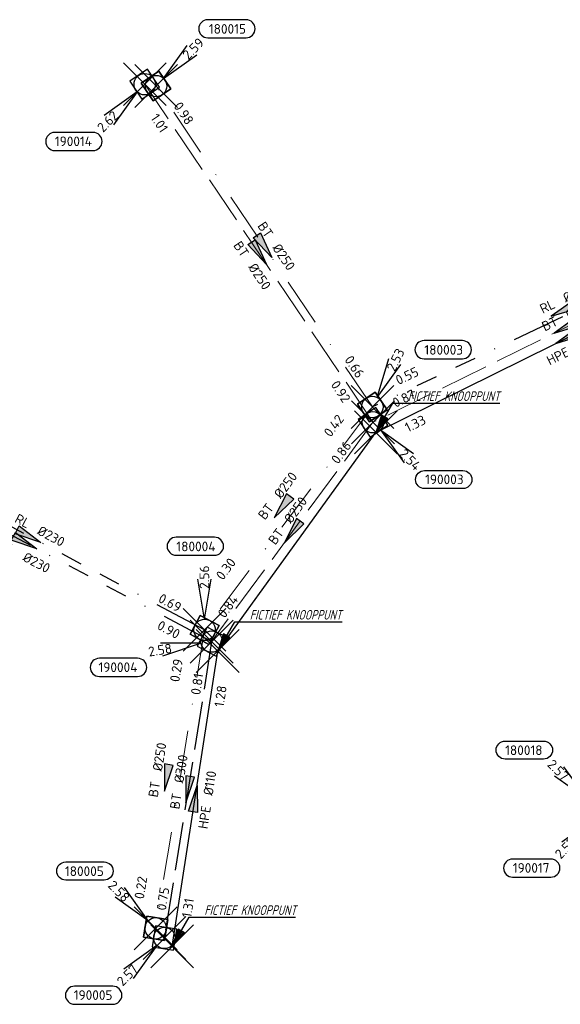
# Model space of a CAD drawing. Header units: metres. Extents: x 153343 to 157271, y 461673 to 467005.
# Tile 102 of 191: x 153905 to 153981, y 465613 to 465751. Entities that reach past the tile are written whole.
import ezdxf
from ezdxf.enums import TextEntityAlignment as Align
from ezdxf.lldxf.tags import DXFTag

# ---------------------------------------------------------------- set-up
doc = ezdxf.new("R2010")
doc.units = ezdxf.units.M
doc.header["$LTSCALE"] = 0.75
doc.header["$PDMODE"] = 3
doc.header["$PDSIZE"] = 3
for name, pattern in [('RI-HWA_BETON', [11.4, 9, -2.4]), ('RI-RELINEN', [38, 10, -4, 0, -4, 4, -4, 4, -4, 0, -4]), ('RI-VWA_BETON', [19, 9, -5, 0, -5])]:
    doc.linetypes.add(name, pattern=pattern)
doc.layers.get('0').update_dxf_attribs({"lineweight": 25})
doc.layers.get('defpoints').update_dxf_attribs({"lineweight": 25})
for name, color, linetype in [('B-OI-RI-AANPIJLING', 1, 'Continuous'), ('B-OI-RI-HWA_PUTNUMMER-S @ 0.75', 151, 'Continuous'), ('B-OI-RI-HWA_TRANSPORTLEIDING_B+RELINED_230-G', 151, 'RI-RELINEN'), ('B-OI-RI-HWA_TRANSPORTLEIDING_BETON_300-G', 151, 'RI-HWA_BETON'), ('B-OI-RI-PERSLEIDING_TRANSPORTLEIDING_HPE_110-G', 210, 'RI-PERS'), ('B-OI-RI-VWA_PUTNUMMER-S @ 0.75', 33, 'Continuous'), ('B-OI-RI-VWA_TRANSPORTLEIDING_B+RELINED_230-G', 33, 'RI-RELINEN'), ('fictief knooppunt', 7, 'Continuous')]:
    doc.layers.add(name, color=color, linetype=linetype)
for name, color, linetype, lineweight in [('B-OI-RI-HWA_RIOOLPUT_INSPECTIEPUT-S', 151, 'Continuous', 25), ('B-OI-RI-HWA_STROOMRICHTING-S @ 0.75', 151, 'Continuous', 25), ('B-OI-RI-HWA_TRANSPORTLEIDING_BETON_250-G', 151, 'RI-HWA_BETON', 18), ('B-OI-RI-VWA_RIOOLPUT_INSPECTIEPUT_BETON-S', 33, 'Continuous', 25), ('B-OI-RI-VWA_STROOMRICHTING-S @ 0.75', 33, 'Continuous', 25), ('B-OI-RI-VWA_TRANSPORTLEIDING_BETON_250-G', 33, 'RI-VWA_BETON', 18), ('N-OI-RI-BIJZONDERDERHEDEN-T18', 134, 'Continuous', 18)]:
    doc.layers.add(name, color=color, linetype=linetype, lineweight=lineweight)
doc.layers.add('inspectieput', color=7, linetype='Continuous', plot=False)
doc.styles.add('NLCS-ISO', font='isocpeur.ttf')
doc.styles.add('NLCS-ISO-M750-T18_CURSIEF', font='NLCS-ISO.ttf', dxfattribs={"oblique": 15, "height": 1.35})
doc.styles.get("Standard").update_dxf_attribs({"font": 'txt.shx'})
tags = doc.linetypes.add('RI-PERS', pattern='A,7,-2,["P",Standard,S=1.8,R=0,X=-0.5,Y=-0.9],-2,7,-2,[102,NLCS.SHX,S=1,R=180,X=0,Y=0],-2', length=22).pattern_tags.tags
tags[6] = DXFTag(74, 10)

# ---------------------------------------------------------------- blocks, each defined once
blk = doc.blocks.new('*U150')
at = {"ltscale": 0.1}
blk.add_hatch(color=256, dxfattribs=at).paths.add_polyline_path([(2.5, 0), (-2.5, -0.83), (-2.5, 0.83)])
at = {"ltscale": 0.1, "flags": 128}
blk.add_lwpolyline([(2.5, 0), (-2.5, -0.83), (-2.5, 0.83)], close=True, dxfattribs=at)
at = {"ltscale": 0.1, "style": 'NLCS-ISO'}
for tag, p in [('BOBL', (-30.11, -3.24)), ('MAT', (-1, -3.74))]:
    blk.add_attdef(tag, text='', height=1.8, dxfattribs=at).set_placement(p, align=Align.BOTTOM_RIGHT)
for tag, p in [('DIA', (1, -3.74)), ('BOBR', (29.17, -3.23))]:
    blk.add_attdef(tag, text='', height=1.8, dxfattribs=at).set_placement(p, align=Align.BOTTOM_LEFT)
at = {"layer": 'defpoints', "ltscale": 0.1, "style": 'NLCS-ISO', "flags": 1}
blk.add_attdef('JVA', text='', height=1.8, dxfattribs=at).set_placement((0, -1), align=Align.TOP_CENTER)
blk = doc.blocks.new('*U151')
at = {"ltscale": 0.1}
blk.add_hatch(color=256, dxfattribs=at).paths.add_polyline_path([(-2.5, 0), (2.5, -0.83), (2.5, 0.83)])
at = {"ltscale": 0.1, "flags": 128}
blk.add_lwpolyline([(-2.5, 0), (2.5, -0.83), (2.5, 0.83)], close=True, dxfattribs=at)
at = {"ltscale": 0.1, "style": 'NLCS-ISO'}
for tag, p in [('BOBL', (-18.68, 0)), ('MAT', (-1, 0.5))]:
    blk.add_attdef(tag, text='', height=1.8, dxfattribs=at).set_placement(p, align=Align.BOTTOM_RIGHT)
for tag, p in [('DIA', (1, 0.5)), ('BOBR', (17.74, 0))]:
    blk.add_attdef(tag, text='', height=1.8, dxfattribs=at).set_placement(p, align=Align.BOTTOM_LEFT)
at = {"layer": 'defpoints', "ltscale": 0.1, "style": 'NLCS-ISO', "flags": 1}
blk.add_attdef('JVA', text='', height=1.8, dxfattribs=at).set_placement((0, -1), align=Align.TOP_CENTER)
blk = doc.blocks.new('*U152')
at = {"ltscale": 0.1}
blk.add_hatch(color=256, dxfattribs=at).paths.add_polyline_path([(2.5, 0), (-2.5, -0.83), (-2.5, 0.83)])
at = {"ltscale": 0.1, "flags": 128}
blk.add_lwpolyline([(2.5, 0), (-2.5, -0.83), (-2.5, 0.83)], close=True, dxfattribs=at)
at = {"ltscale": 0.1, "style": 'NLCS-ISO'}
for tag, p in [('BOBL', (-28.76, -3.24)), ('MAT', (-1, -3.74))]:
    blk.add_attdef(tag, text='', height=1.8, dxfattribs=at).set_placement(p, align=Align.BOTTOM_RIGHT)
for tag, p in [('DIA', (1, -3.74)), ('BOBR', (27.81, -3.23))]:
    blk.add_attdef(tag, text='', height=1.8, dxfattribs=at).set_placement(p, align=Align.BOTTOM_LEFT)
at = {"layer": 'defpoints', "ltscale": 0.1, "style": 'NLCS-ISO', "flags": 1}
blk.add_attdef('JVA', text='', height=1.8, dxfattribs=at).set_placement((0, -1), align=Align.TOP_CENTER)
blk = doc.blocks.new('*U153')
at = {"ltscale": 0.1}
blk.add_hatch(color=256, dxfattribs=at).paths.add_polyline_path([(-2.5, 0), (2.5, -0.83), (2.5, 0.83)])
at = {"ltscale": 0.1, "flags": 128}
blk.add_lwpolyline([(-2.5, 0), (2.5, -0.83), (2.5, 0.83)], close=True, dxfattribs=at)
at = {"ltscale": 0.1, "style": 'NLCS-ISO'}
for tag, p in [('BOBL', (-16.1, 0)), ('MAT', (-1, 0.5))]:
    blk.add_attdef(tag, text='', height=1.8, dxfattribs=at).set_placement(p, align=Align.BOTTOM_RIGHT)
for tag, p in [('DIA', (1, 0.5)), ('BOBR', (15.15, 0))]:
    blk.add_attdef(tag, text='', height=1.8, dxfattribs=at).set_placement(p, align=Align.BOTTOM_LEFT)
at = {"layer": 'defpoints', "ltscale": 0.1, "style": 'NLCS-ISO', "flags": 1}
blk.add_attdef('JVA', text='', height=1.8, dxfattribs=at).set_placement((0, -1), align=Align.TOP_CENTER)
blk = doc.blocks.new('*U144')
at = {"ltscale": 0.1}
blk.add_hatch(color=256, dxfattribs=at).paths.add_polyline_path([(-2.5, 0), (2.5, -0.83), (2.5, 0.83)])
at = {"ltscale": 0.1, "flags": 128}
blk.add_lwpolyline([(-2.5, 0), (2.5, -0.83), (2.5, 0.83)], close=True, dxfattribs=at)
at = {"ltscale": 0.1, "style": 'NLCS-ISO'}
for tag, p in [('BOBL', (-30.9, 0)), ('MAT', (-1, 0.5))]:
    blk.add_attdef(tag, text='', height=1.8, dxfattribs=at).set_placement(p, align=Align.BOTTOM_RIGHT)
for tag, p in [('DIA', (1, 0.5)), ('BOBR', (29.95, -0.01))]:
    blk.add_attdef(tag, text='', height=1.8, dxfattribs=at).set_placement(p, align=Align.BOTTOM_LEFT)
at = {"layer": 'defpoints', "ltscale": 0.1, "style": 'NLCS-ISO', "flags": 1}
blk.add_attdef('JVA', text='', height=1.8, dxfattribs=at).set_placement((0, -1), align=Align.TOP_CENTER)
blk = doc.blocks.new('*U167')
at = {"ltscale": 0.1}
blk.add_hatch(color=256, dxfattribs=at).paths.add_polyline_path([(-2.5, 0), (2.5, -0.83), (2.5, 0.83)])
at = {"ltscale": 0.1, "flags": 128}
blk.add_lwpolyline([(-2.5, 0), (2.5, -0.83), (2.5, 0.83)], close=True, dxfattribs=at)
at = {"ltscale": 0.1, "style": 'NLCS-ISO'}
for tag, p in [('BOBL', (-30.66, -3.24)), ('MAT', (-1, -3.74))]:
    blk.add_attdef(tag, text='', height=1.8, dxfattribs=at).set_placement(p, align=Align.BOTTOM_RIGHT)
for tag, p in [('DIA', (1, -3.74)), ('BOBR', (29.72, -3.23))]:
    blk.add_attdef(tag, text='', height=1.8, dxfattribs=at).set_placement(p, align=Align.BOTTOM_LEFT)
at = {"layer": 'defpoints', "ltscale": 0.1, "style": 'NLCS-ISO', "flags": 1}
blk.add_attdef('JVA', text='', height=1.8, dxfattribs=at).set_placement((0, -1), align=Align.TOP_CENTER)
blk = doc.blocks.new('*U165')
at = {"ltscale": 0.1}
blk.add_hatch(color=256, dxfattribs=at).paths.add_polyline_path([(2.5, 0), (-2.5, -0.83), (-2.5, 0.83)])
at = {"ltscale": 0.1, "flags": 128}
blk.add_lwpolyline([(2.5, 0), (-2.5, -0.83), (-2.5, 0.83)], close=True, dxfattribs=at)
at = {"ltscale": 0.1, "style": 'NLCS-ISO'}
for tag, p in [('BOBL', (-18.57, -3.24)), ('MAT', (-1, -3.74))]:
    blk.add_attdef(tag, text='', height=1.8, dxfattribs=at).set_placement(p, align=Align.BOTTOM_RIGHT)
for tag, p in [('DIA', (1, -3.74)), ('BOBR', (17.62, -3.24))]:
    blk.add_attdef(tag, text='', height=1.8, dxfattribs=at).set_placement(p, align=Align.BOTTOM_LEFT)
at = {"layer": 'defpoints', "ltscale": 0.1, "style": 'NLCS-ISO', "flags": 1}
blk.add_attdef('JVA', text='', height=1.8, dxfattribs=at).set_placement((0, -1), align=Align.TOP_CENTER)
blk = doc.blocks.new('*U172')
at = {"ltscale": 0.1}
blk.add_hatch(color=256, dxfattribs=at).paths.add_polyline_path([(2.5, 0), (-2.5, -0.83), (-2.5, 0.83)])
at = {"ltscale": 0.1, "flags": 128}
blk.add_lwpolyline([(2.5, 0), (-2.5, -0.83), (-2.5, 0.83)], close=True, dxfattribs=at)
at = {"ltscale": 0.1, "style": 'NLCS-ISO'}
for tag, p in [('BOBL', (-27.84, 0)), ('MAT', (-1, 0.5))]:
    blk.add_attdef(tag, text='', height=1.8, dxfattribs=at).set_placement(p, align=Align.BOTTOM_RIGHT)
for tag, p in [('DIA', (1, 0.5)), ('BOBR', (26.9, -0.01))]:
    blk.add_attdef(tag, text='', height=1.8, dxfattribs=at).set_placement(p, align=Align.BOTTOM_LEFT)
at = {"layer": 'defpoints', "ltscale": 0.1, "style": 'NLCS-ISO', "flags": 1}
blk.add_attdef('JVA', text='', height=1.8, dxfattribs=at).set_placement((0, -1), align=Align.TOP_CENTER)
blk = doc.blocks.new('*U173')
at = {"ltscale": 0.1}
blk.add_hatch(color=256, dxfattribs=at).paths.add_polyline_path([(-2.5, 0), (2.5, -0.83), (2.5, 0.83)])
at = {"ltscale": 0.1, "flags": 128}
blk.add_lwpolyline([(-2.5, 0), (2.5, -0.83), (2.5, 0.83)], close=True, dxfattribs=at)
at = {"ltscale": 0.1, "style": 'NLCS-ISO'}
for tag, p in [('BOBL', (-18.9, 0)), ('MAT', (-1, 0.5))]:
    blk.add_attdef(tag, text='', height=1.8, dxfattribs=at).set_placement(p, align=Align.BOTTOM_RIGHT)
for tag, p in [('DIA', (1, 0.5)), ('BOBR', (17.95, 0))]:
    blk.add_attdef(tag, text='', height=1.8, dxfattribs=at).set_placement(p, align=Align.BOTTOM_LEFT)
at = {"layer": 'defpoints', "ltscale": 0.1, "style": 'NLCS-ISO', "flags": 1}
blk.add_attdef('JVA', text='', height=1.8, dxfattribs=at).set_placement((0, -1), align=Align.TOP_CENTER)
blk = doc.blocks.new('*U174')
at = {"ltscale": 0.1}
blk.add_hatch(color=256, dxfattribs=at).paths.add_polyline_path([(2.5, 0), (-2.5, -0.83), (-2.5, 0.83)])
at = {"ltscale": 0.1, "flags": 128}
blk.add_lwpolyline([(2.5, 0), (-2.5, -0.83), (-2.5, 0.83)], close=True, dxfattribs=at)
at = {"ltscale": 0.1, "style": 'NLCS-ISO'}
for tag, p in [('BOBL', (-26.81, 0)), ('MAT', (-1, 0.5))]:
    blk.add_attdef(tag, text='', height=1.8, dxfattribs=at).set_placement(p, align=Align.BOTTOM_RIGHT)
for tag, p in [('DIA', (1, 0.5)), ('BOBR', (25.86, -0.01))]:
    blk.add_attdef(tag, text='', height=1.8, dxfattribs=at).set_placement(p, align=Align.BOTTOM_LEFT)
at = {"layer": 'defpoints', "ltscale": 0.1, "style": 'NLCS-ISO', "flags": 1}
blk.add_attdef('JVA', text='', height=1.8, dxfattribs=at).set_placement((0, -1), align=Align.TOP_CENTER)
blk = doc.blocks.new('*U181')
at = {"ltscale": 0.1}
blk.add_hatch(color=256, dxfattribs=at).paths.add_polyline_path([(-2.5, 0), (2.5, -0.83), (2.5, 0.83)])
at = {"ltscale": 0.1, "flags": 128}
blk.add_lwpolyline([(-2.5, 0), (2.5, -0.83), (2.5, 0.83)], close=True, dxfattribs=at)
at = {"ltscale": 0.1, "style": 'NLCS-ISO'}
for tag, p in [('BOBL', (-13.41, 0)), ('MAT', (-1, 0.5))]:
    blk.add_attdef(tag, text='', height=1.8, dxfattribs=at).set_placement(p, align=Align.BOTTOM_RIGHT)
for tag, p in [('DIA', (1, 0.5)), ('BOBR', (15.78, 0))]:
    blk.add_attdef(tag, text='', height=1.8, dxfattribs=at).set_placement(p, align=Align.BOTTOM_LEFT)
at = {"layer": 'defpoints', "ltscale": 0.1, "style": 'NLCS-ISO', "flags": 1}
blk.add_attdef('JVA', text='', height=1.8, dxfattribs=at).set_placement((0, -1), align=Align.TOP_CENTER)
blk = doc.blocks.new('*U182')
at = {"ltscale": 0.1}
blk.add_hatch(color=256, dxfattribs=at).paths.add_polyline_path([(-2.5, 0), (2.5, -0.83), (2.5, 0.83)])
at = {"ltscale": 0.1, "flags": 128}
blk.add_lwpolyline([(-2.5, 0), (2.5, -0.83), (2.5, 0.83)], close=True, dxfattribs=at)
at = {"ltscale": 0.1, "style": 'NLCS-ISO'}
for tag, p in [('BOBL', (-29.45, 0)), ('MAT', (-1, 0.5))]:
    blk.add_attdef(tag, text='', height=1.8, dxfattribs=at).set_placement(p, align=Align.BOTTOM_RIGHT)
for tag, p in [('DIA', (1, 0.5)), ('BOBR', (28.5, -0.01))]:
    blk.add_attdef(tag, text='', height=1.8, dxfattribs=at).set_placement(p, align=Align.BOTTOM_LEFT)
at = {"layer": 'defpoints', "ltscale": 0.1, "style": 'NLCS-ISO', "flags": 1}
blk.add_attdef('JVA', text='', height=1.8, dxfattribs=at).set_placement((0, -1), align=Align.TOP_CENTER)
blk = doc.blocks.new('*U241')
for q in [(-7.6, -5.83), (-5.83, -7.6)]:
    blk.add_line((-1.41, -1.41), q)
blk.add_lwpolyline([(-16.81, -12.39), (-9.65, -12.39, 1), (-9.65, -9.01), (-16.81, -9.01, 1)], format="xyb", close=True)
at = {"ltscale": 0.1, "style": 'NLCS-ISO'}
blk.add_attdef('PUTHGT', text='', height=1.8, rotation=45, dxfattribs=at).set_placement((-8.44, -8.48), align=Align.MIDDLE_LEFT)
blk.add_attdef('PUTNR', text='', height=1.8, dxfattribs=at).set_placement((-13.33, -8.87), align=Align.MIDDLE_CENTER)
blk = doc.blocks.new('B-SRI-PUT_HWA-SO')
at = {"lineweight": -3, "flags": 128}
blk.add_lwpolyline([(-2, -2), (2, -2), (2, 2), (-2, 2)], close=True, dxfattribs=at)
at = {"lineweight": -3}
blk.add_circle((0, 0), 2, dxfattribs=at)
blk = doc.blocks.new('*U422')
for q in [(-9.58, -0.27), (-9.18, -2.74)]:
    blk.add_line((-1.97, -0.32), q)
blk.add_lwpolyline([(-20.98, -6.51), (-13.82, -6.51, 1), (-13.82, -3.12), (-20.98, -3.12, 1)], format="xyb", close=True)
at = {"ltscale": 0.1, "style": 'NLCS-ISO'}
blk.add_attdef('PUTHGT', text='', height=1.8, rotation=9.1251, dxfattribs=at).set_placement((-11.81, -1.93), align=Align.MIDDLE_LEFT)
blk.add_attdef('PUTNR', text='', height=1.8, dxfattribs=at).set_placement((-17.51, -2.98), align=Align.MIDDLE_CENTER)
blk = doc.blocks.new('*U247')
for q in [(5.83, -7.6), (7.6, -5.83)]:
    blk.add_line((1.41, -1.41), q)
blk.add_lwpolyline([(16.81, -12.39), (9.65, -12.39, -1), (9.65, -9.01), (16.81, -9.01, -1)], format="xyb", close=True)
at = {"ltscale": 0.1, "style": 'NLCS-ISO'}
blk.add_attdef('PUTHGT', text='', height=1.8, rotation=315, dxfattribs=at).set_placement((5.39, -5.43), align=Align.MIDDLE_LEFT)
blk.add_attdef('PUTNR', text='', height=1.8, dxfattribs=at).set_placement((13.33, -8.87), align=Align.MIDDLE_CENTER)
blk = doc.blocks.new('*U260')
for q in [(-5.83, 7.6), (-7.6, 5.83)]:
    blk.add_line((-1.41, 1.41), q)
blk.add_lwpolyline([(-16.81, 12.39), (-9.65, 12.39, -1), (-9.65, 9.01), (-16.81, 9.01, -1)], format="xyb", close=True)
at = {"ltscale": 0.1, "style": 'NLCS-ISO'}
blk.add_attdef('PUTNR', text='', height=1.8, dxfattribs=at).set_placement((-13.33, 10.67), align=Align.MIDDLE_CENTER)
blk.add_attdef('PUTHGT', text='', height=1.8, rotation=315, dxfattribs=at).set_placement((-8.44, 8.48), align=Align.MIDDLE_LEFT)
blk = doc.blocks.new('*U43')
for q in [(5.83, 7.6), (7.6, 5.83)]:
    blk.add_line((1.41, 1.41), q)
blk.add_lwpolyline([(16.81, 12.39), (9.65, 12.39, 1), (9.65, 9.01), (16.81, 9.01, 1)], format="xyb", close=True)
at = {"ltscale": 0.1, "style": 'NLCS-ISO'}
blk.add_attdef('PUTHGT', text='', height=1.8, rotation=45, dxfattribs=at).set_placement((5.39, 5.43), align=Align.MIDDLE_LEFT)
blk.add_attdef('PUTNR', text='', height=1.8, dxfattribs=at).set_placement((13.33, 10.67), align=Align.MIDDLE_CENTER)
blk = doc.blocks.new('*U433')
for q in [(-1.25, 9.5), (1.25, 9.5)]:
    blk.add_line((0, 2), q)
blk.add_lwpolyline([(1.86, 17.31), (-5.3, 17.31, 1), (-5.3, 13.93), (1.86, 13.93, 1)], format="xyb", close=True)
at = {"ltscale": 0.1, "style": 'NLCS-ISO'}
blk.add_attdef('PUTHGT', text='', height=1.8, rotation=90, dxfattribs=at).set_placement((-0.03, 7.65), align=Align.MIDDLE_LEFT)
blk.add_attdef('PUTNR', text='', height=1.8, dxfattribs=at).set_placement((-1.61, 15.58), align=Align.MIDDLE_CENTER)
blk = doc.blocks.new('*U434')
for q in [(3.1, 9.07), (5.34, 7.95)]:
    blk.add_line((0.89, 1.79), q)
blk.add_lwpolyline([(16.81, 12.39), (9.65, 12.39, 1), (9.65, 9.01), (16.81, 9.01, 1)], format="xyb", close=True)
at = {"ltscale": 0.1, "style": 'NLCS-ISO'}
blk.add_attdef('PUTHGT', text='', height=1.8, rotation=63.6083, dxfattribs=at).set_placement((3.37, 6.86), align=Align.MIDDLE_LEFT)
blk.add_attdef('PUTNR', text='', height=1.8, dxfattribs=at).set_placement((13.33, 10.67), align=Align.MIDDLE_CENTER)
blk = doc.blocks.new('B-SRI-PUT_VWA-SO')
at = {"flags": 128}
blk.add_lwpolyline([(-2, 2), (2, 2), (2, -2), (-2, -2)], close=True, dxfattribs=at)
at = {"lineweight": -3, "flags": 128}
blk.add_lwpolyline([(2, -2), (2, 2), (-2, 2), (-2, -2)], close=True, dxfattribs=at)
at = {"lineweight": -3}
blk.add_circle((0, 0), 2, dxfattribs=at)

msp = doc.modelspace()

# ---------------------------------------------------------------- linework, layer by layer
at = {"layer": 'B-OI-RI-AANPIJLING', "transparency": 33554610, "flags": 128}
for points in [[(153955.14, 465692.83), (153956.84, 465694.73), (153955.96, 465695.24), (153955.14, 465692.83), (153956.11, 465695.16), (153956.26, 465695.07), (153955.14, 465692.83), (153956.55, 465694.9), (153956.7, 465694.81), (153955.14, 465692.83), (153957.53, 465696.91), (153972.51, 465696.91)], [(153932.98, 465662.21), (153934.68, 465664.11), (153933.8, 465664.62), (153932.98, 465662.21), (153933.95, 465664.54), (153934.1, 465664.45), (153932.98, 465662.21), (153934.39, 465664.28), (153934.54, 465664.19), (153932.98, 465662.21), (153935.37, 465666.29), (153950.43, 465666.29)], [(153926.61, 465620.84), (153928.31, 465622.74), (153927.43, 465623.25), (153926.61, 465620.84), (153927.58, 465623.17), (153927.73, 465623.08), (153926.61, 465620.84), (153928.02, 465622.91), (153928.17, 465622.82), (153926.61, 465620.84), (153929, 465624.92), (153943.9, 465624.92)]]:
    msp.add_lwpolyline(points, dxfattribs=at)
at = {"layer": 'B-OI-RI-HWA_TRANSPORTLEIDING_B+RELINED_230-G', "transparency": 33554610}
msp.add_line((153932.13, 465663.53), (153879.86, 465691.27), dxfattribs=at)
at = {"layer": 'B-OI-RI-HWA_TRANSPORTLEIDING_BETON_250-G', "transparency": 33554610}
for p, q in [((153954.75, 465694.25), (153922.76, 465741.6)), ((154008.92, 465720.86), (153954.75, 465694.25)), ((153954.75, 465694.25), (153932.13, 465663.53))]:
    msp.add_line(p, q, dxfattribs=at)
at = {"layer": 'B-OI-RI-HWA_TRANSPORTLEIDING_BETON_300-G', "transparency": 33554610}
msp.add_line((153932.13, 465663.53), (153925.52, 465622.02), dxfattribs=at)
at = {"layer": 'B-OI-RI-PERSLEIDING_TRANSPORTLEIDING_HPE_110-G', "transparency": 33554610}
for p, q in [((153955.14, 465692.83), (154008.94, 465719.39)), ((153932.98, 465662.21), (153955.14, 465692.83)), ((153926.61, 465620.84), (153932.98, 465662.21))]:
    msp.add_line(p, q, dxfattribs=at)
at = {"layer": 'B-OI-RI-VWA_TRANSPORTLEIDING_B+RELINED_230-G', "transparency": 33554610}
for p, q in [((154007.26, 465721.28), (153954.67, 465696.39)), ((153931.14, 465665.17), (153881.93, 465691.41))]:
    msp.add_line(p, q, dxfattribs=at)
at = {"layer": 'B-OI-RI-VWA_TRANSPORTLEIDING_BETON_250-G', "transparency": 33554610}
for p, q in [((153954.67, 465696.39), (153924.35, 465741.34)), ((153954.67, 465696.39), (153931.14, 465665.17)), ((153931.14, 465665.17), (153924.29, 465623.37))]:
    msp.add_line(p, q, dxfattribs=at)
at = {"layer": 'fictief knooppunt', "color": 0, "transparency": 33554610}
for p in [(153955.14, 465692.83), (153932.98, 465662.21), (153926.61, 465620.84)]:
    msp.add_point(p, dxfattribs=at)
at = {"layer": 'inspectieput', "color": 0, "transparency": 33554610}
for p in [(153922.76, 465741.6), (153924.35, 465741.34), (153954.67, 465696.39), (153954.75, 465694.25), (153931.14, 465665.17), (153932.13, 465663.53), (153924.29, 465623.37), (153925.52, 465622.02)]:
    msp.add_point(p, dxfattribs=at)
at = {"layer": 'inspectieput'}
for p in [(153922.76, 465741.6), (153922.76, 465741.6), (153924.35, 465741.34), (153924.35, 465741.34), (153954.67, 465696.39), (153954.67, 465696.39), (153954.75, 465694.25), (153954.75, 465694.25), (153931.14, 465665.17), (153931.14, 465665.17), (153932.13, 465663.53), (153932.13, 465663.53), (153924.29, 465623.37), (153924.29, 465623.37), (153925.52, 465622.02), (153925.52, 465622.02)]:
    msp.add_point(p, dxfattribs=at)

# ---------------------------------------------------------------- block references
at = {"layer": 'B-OI-RI-HWA_PUTNUMMER-S @ 0.75', "color": 0, "transparency": 33554610}
ref = msp.add_blockref('*U241', (153922.76, 465741.6), dxfattribs=dict(at, xscale=0.75, yscale=0.75, zscale=0.75))
ref.add_attrib('PUTNR', '190014', dxfattribs={"layer": '0', "ltscale": 0.1, "height": 1.35, "style": 'NLCS-ISO'}).set_placement((153912.76, 465733.6), align=Align.MIDDLE_CENTER)
ref.add_attrib('PUTHGT', '2.62', dxfattribs={"layer": '0', "ltscale": 0.1, "height": 1.35, "rotation": 45, "style": 'NLCS-ISO'}).set_placement((153916.43, 465735.24), align=Align.MIDDLE_LEFT)
ref = msp.add_blockref('*U247', (153954.75, 465694.25), dxfattribs=dict(at, xscale=0.75, yscale=0.75, zscale=0.75))
ref.add_attrib('PUTNR', '190003', dxfattribs={"layer": '0', "ltscale": 0.1, "height": 1.35, "style": 'NLCS-ISO'}).set_placement((153964.75, 465686.25), align=Align.MIDDLE_CENTER)
ref.add_attrib('PUTHGT', '2.54', dxfattribs={"layer": '0', "ltscale": 0.1, "height": 1.35, "rotation": 315, "style": 'NLCS-ISO'}).set_placement((153958.79, 465690.18), align=Align.MIDDLE_LEFT)
ref = msp.add_blockref('*U422', (153932.13, 465663.53), dxfattribs=dict(at, xscale=0.75, yscale=0.75, zscale=0.75))
ref.add_attrib('PUTNR', '190004', dxfattribs={"layer": '0', "ltscale": 0.1, "height": 1.35, "style": 'NLCS-ISO'}).set_placement((153919, 465659.94), align=Align.MIDDLE_CENTER)
ref.add_attrib('PUTHGT', '2.58', dxfattribs={"layer": '0', "ltscale": 0.1, "height": 1.35, "rotation": 9.1251, "style": 'NLCS-ISO'}).set_placement((153923.27, 465662.09), align=Align.MIDDLE_LEFT)
ref = msp.add_blockref('*U241', (153986.92, 465639.83), dxfattribs=dict(at, xscale=0.75, yscale=0.75, zscale=0.75))
ref.add_attrib('PUTNR', '190017', dxfattribs={"layer": '0', "ltscale": 0.1, "height": 1.35, "style": 'NLCS-ISO'}).set_placement((153976.92, 465631.83), align=Align.MIDDLE_CENTER)
ref.add_attrib('PUTHGT', '2.57', dxfattribs={"layer": '0', "ltscale": 0.1, "height": 1.35, "rotation": 45, "style": 'NLCS-ISO'}).set_placement((153980.59, 465633.47), align=Align.MIDDLE_LEFT)
ref = msp.add_blockref('*U241', (153925.52, 465622.02), dxfattribs=dict(at, xscale=0.75, yscale=0.75, zscale=0.75))
ref.add_attrib('PUTNR', '190005', dxfattribs={"layer": '0', "ltscale": 0.1, "height": 1.35, "style": 'NLCS-ISO'}).set_placement((153915.52, 465614.02), align=Align.MIDDLE_CENTER)
ref.add_attrib('PUTHGT', '2.57', dxfattribs={"layer": '0', "ltscale": 0.1, "height": 1.35, "rotation": 45, "style": 'NLCS-ISO'}).set_placement((153919.19, 465615.66), align=Align.MIDDLE_LEFT)
at = {"layer": 'B-OI-RI-HWA_RIOOLPUT_INSPECTIEPUT-S', "transparency": 33554610}
for p, xscale, yscale, zscale, rotation in [((153922.76, 465741.6), 0.7499999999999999, 0.7499999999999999, 0.7499999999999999, 304.043242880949), ((153922.76, 465741.6), 0.7499999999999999, 0.7499999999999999, 0.7499999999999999, 304.043242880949), ((153922.76, 465741.6), 0.7499999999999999, 0.7499999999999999, 0.7499999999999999, 304.043242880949), ((153954.75, 465694.25), 0.750000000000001, 0.750000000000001, 0.750000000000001, 124.0432428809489), ((153954.75, 465694.25), 0.750000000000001, 0.750000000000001, 0.750000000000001, 124.0432428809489), ((153954.75, 465694.25), 0.750000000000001, 0.750000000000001, 0.750000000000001, 124.0432428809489), ((153932.13, 465663.53), 0.75, 0.75, 0.75, 152.0448417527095), ((153932.13, 465663.53), 0.75, 0.75, 0.75, 152.0448417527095), ((153932.13, 465663.53), 0.75, 0.75, 0.75, 152.0448417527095), ((153925.52, 465622.02), 0.7500000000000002, 0.7500000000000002, 0.7500000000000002, 80.95225651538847), ((153925.52, 465622.02), 0.7500000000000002, 0.7500000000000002, 0.7500000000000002, 80.95225651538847), ((153925.52, 465622.02), 0.7500000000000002, 0.7500000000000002, 0.7500000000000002, 80.95225651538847)]:
    msp.add_blockref('B-SRI-PUT_HWA-SO', p, dxfattribs=dict(at, xscale=xscale, yscale=yscale, zscale=zscale, rotation=rotation))
at = {"layer": 'B-OI-RI-HWA_STROOMRICHTING-S @ 0.75', "color": 0, "transparency": 33554610}
for name, p, xscale, yscale, zscale, rotation, values in [('*U152', (153938.76, 465717.92), 0.75, 0.75, 0.75, 304.0432428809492, {'MAT': 'BT', 'DIA': '%%c250', 'BOBL': '1.01', 'BOBR': '0.92'}), ('*U144', (153981.84, 465707.56), 0.7499999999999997, 0.7499999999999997, 0.7499999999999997, 26.16171593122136, {'MAT': 'BT', 'DIA': '%%c250', 'BOBL': '0.87', 'BOBR': '0.92'}), ('*U153', (153943.44, 465678.89), 0.75, 0.75, 0.75, 53.63473914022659, {'MAT': 'BT', 'DIA': '%%c250', 'BOBL': '0.84', 'BOBR': '0.86'}), ('*U150', (153905.99, 465677.4), 0.75, 0.75, 0.75, 332.0448417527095, {'MAT': 'RL', 'DIA': '%%c230', 'BOBL': '0.99', 'BOBR': '0.90'}), ('*U151', (153928.83, 465642.78), 0.75, 0.75, 0.75, 80.95225651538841, {'MAT': 'BT', 'DIA': '%%c300', 'BOBL': '0.75', 'BOBR': '0.81'})]:
    msp.add_blockref(name, p, dxfattribs=dict(at, xscale=xscale, yscale=yscale, zscale=zscale, rotation=rotation)).add_auto_attribs(values)
at = {"layer": 'B-OI-RI-VWA_PUTNUMMER-S @ 0.75', "color": 0, "transparency": 33554610, "xscale": 0.75, "yscale": 0.75, "zscale": 0.75}
for name, p, values in [('*U43', (153924.35, 465741.34), {'PUTNR': '180015', 'PUTHGT': '2.59'}), ('*U434', (153954.67, 465696.39), {'PUTNR': '180003', 'PUTHGT': '2.53'}), ('*U433', (153931.14, 465665.17), {'PUTNR': '180004', 'PUTHGT': '2.56'}), ('*U260', (153985.89, 465640.31), {'PUTNR': '180018', 'PUTHGT': '2.57'}), ('*U260', (153924.29, 465623.37), {'PUTNR': '180005', 'PUTHGT': '2.58'})]:
    msp.add_blockref(name, p, dxfattribs=at).add_auto_attribs(values)
at = {"layer": 'B-OI-RI-VWA_RIOOLPUT_INSPECTIEPUT_BETON-S', "transparency": 33554610}
for p, xscale, yscale, zscale, rotation in [((153924.35, 465741.34), 0.75, 0.75, 0.75, 304.000737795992), ((153954.67, 465696.39), 0.7499999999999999, 0.7499999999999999, 0.7499999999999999, 124.0007377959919), ((153931.14, 465665.17), 0.75, 0.75, 0.75, 151.932347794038), ((153924.29, 465623.37), 0.7500000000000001, 0.7500000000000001, 0.7500000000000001, 80.69334224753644)]:
    msp.add_blockref('B-SRI-PUT_VWA-SO', p, dxfattribs=dict(at, xscale=xscale, yscale=yscale, zscale=zscale, rotation=rotation))
at = {"layer": 'B-OI-RI-VWA_STROOMRICHTING-S @ 0.75', "color": 0, "transparency": 33554610}
for name, p, xscale, yscale, zscale, rotation, values in [('*U174', (153939.51, 465718.86), 0.75, 0.75, 0.75, 304.000737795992, {'MAT': 'BT', 'DIA': '%%c250', 'BOBL': '0.98', 'BOBR': '0.66'}), ('*U182', (153981.44, 465709.93), 0.75, 0.75, 0.75, 25.32743989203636, {'MAT': 'RL', 'DIA': '%%c230', 'BOBL': '0.55', 'BOBR': '0.71'}), ('*U167', (153982.04, 465706.11), 0.7499999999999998, 0.7499999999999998, 0.7499999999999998, 26.27464571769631, {'MAT': 'HPE', 'DIA': '%%c110', 'BOBL': '1.33', 'BOBR': '1.40'}), ('*U181', (153942.01, 465682.37), 0.75, 0.75, 0.75, 52.99526831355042, {'MAT': 'BT', 'DIA': '%%c250', 'BOBL': '0.30', 'BOBR': '0.42'}), ('*U172', (153906.54, 465678.29), 0.75, 0.75, 0.75, 331.9323477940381, {'MAT': 'RL', 'DIA': '%%c230', 'BOBL': '0.99', 'BOBR': '0.69'}), ('*U173', (153925.82, 465644.44), 0.75, 0.75, 0.75, 80.6933422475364, {'MAT': 'BT', 'DIA': '%%c250', 'BOBL': '0.22', 'BOBR': '0.29'}), ('*U165', (153929.8, 465641.53), 0.7499999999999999, 0.7499999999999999, 0.7499999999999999, 81.24655283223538, {'MAT': 'HPE', 'DIA': '%%c110', 'BOBL': '1.31', 'BOBR': '1.28'})]:
    msp.add_blockref(name, p, dxfattribs=dict(at, xscale=xscale, yscale=yscale, zscale=zscale, rotation=rotation)).add_auto_attribs(values)

# ---------------------------------------------------------------- texts
at = {"layer": 'N-OI-RI-BIJZONDERDERHEDEN-T18', "transparency": 33554610, "style": 'NLCS-ISO-M750-T18_CURSIEF', "oblique": 15, "width": 0.8}
for p in [(153959.64, 465697.23), (153937.48, 465666.61), (153931.11, 465625.24)]:
    msp.add_text('FICTIEF KNOOPPUNT', height=1.35, dxfattribs=at).set_placement(p)

doc.saveas('drawing.dxf')
